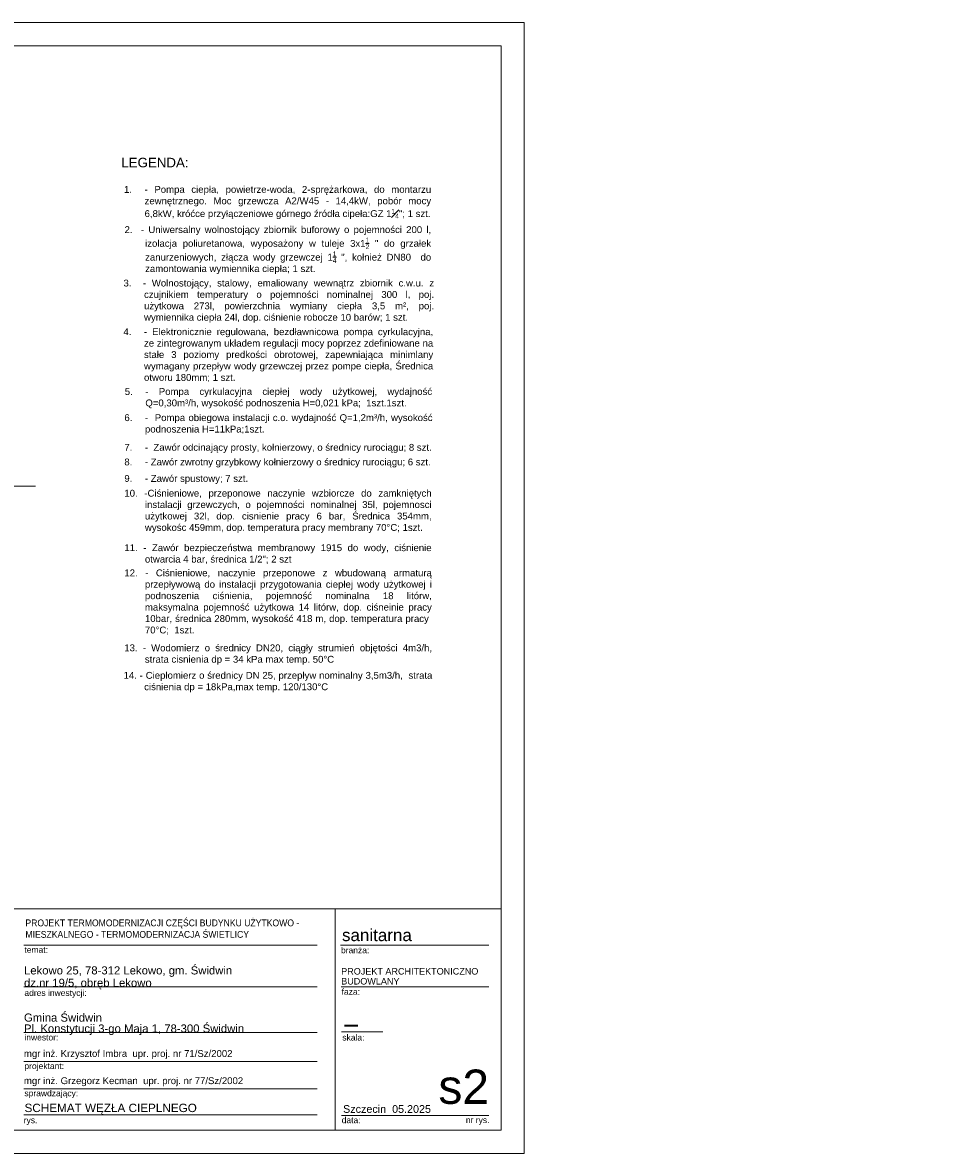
# Model space of a CAD drawing. Header units: millimetres. Extents: x -53211 to 165, y -26563 to 3137.
# Tile 15 of 15: x -24382 to 165, y -26563 to 3137. Entities that reach past the tile are written whole.
import ezdxf
from ezdxf.lldxf.tags import DXFTag

# ---------------------------------------------------------------- set-up
doc = ezdxf.new("R2010")
doc.units = ezdxf.units.MM
doc.header["$MEASUREMENT"] = 0
doc.layers.add('_TABELA', color=7, linetype='Continuous')
doc.layers.add('IS_Grafika', color=7, linetype='SOLID')
for name, color, linetype, lineweight in [('ARCH TABELA_Nr_Pióra__1', 252, 'Continuous', 25), ('ARCH TABELA_Nr_Pióra__21', 252, 'Continuous', 9), ('ARCH TABELA_Nr_Pióra__7', 252, 'Continuous', 13), ('Přívodní potrubí', 1, 'Continuous', 9), ('Urządzenia - Armatura', 7, 'Continuous', 9)]:
    doc.layers.add(name, color=color, linetype=linetype, lineweight=lineweight)
doc.styles.add('GENERATED_STYLE_5', font='txt')
doc.styles.add('GENERATED_STYLE_7', font='arial.ttf')
doc.styles.add('GENERATED_STYLE_9', font='arial.ttf')
doc.styles.get("Standard").update_dxf_attribs({"font": 'ARIAL.TTF'})
tags = doc.linetypes.add('SOLID', pattern=[10, 10, 0]).pattern_tags.tags
tags[6:7] = [DXFTag(74, 4), DXFTag(75, 0), DXFTag(340, '0'), DXFTag(46, 0.0), DXFTag(50, 0.0), DXFTag(44, 0.0), DXFTag(45, 0.0)]
tags[4:5] = [DXFTag(74, 4), DXFTag(75, 0), DXFTag(340, '0'), DXFTag(46, 0.0), DXFTag(50, 0.0), DXFTag(44, 0.0), DXFTag(45, 0.0)]

msp = doc.modelspace()

# ---------------------------------------------------------------- hatches: boundary and pattern name
at = {"layer": 'Urządzenia - Armatura'}
msp.add_hatch(color=256, dxfattribs=at).paths.add_polyline_path([(165, 156), (165, 156), (165, 155), (165, 155)])

# ---------------------------------------------------------------- linework, layer by layer
at = {"layer": '_TABELA', "color": 7, "lineweight": 15}
for p, q in [((-11211, 3137), (-53211, 3137)), ((-11211, 3137), (-11211, -26563)), ((-11811, 2527), (-50711, 2527)), ((-11811, -25953), (-11811, 2527)), ((-50711, -25953), (-11811, -25953)), ((-53211, -26563), (-11211, -26563))]:
    msp.add_line(p, q, dxfattribs=at)
at = {"layer": 'ARCH TABELA_Nr_Pióra__21', "color": 0, "linetype": 'Continuous'}
for p, q in [((-29311, -20142), (-11811, -20142)), ((-16173, -20142), (-16173, -25953)), ((-11811, -20142), (-11811, -25953)), ((-24346, -21098), (-16646, -21098)), ((-16034, -21098), (-12135, -21098)), ((-24346, -22192), (-16646, -22192)), ((-16016, -22192), (-12135, -22192)), ((-24346, -23392), (-16646, -23392)), ((-16005, -23374), (-14925, -23374)), ((-24346, -24152), (-16646, -24152)), ((-24346, -24866), (-16646, -24866)), ((-24346, -25553), (-16646, -25553)), ((-16005, -25571), (-13723, -25571)), ((-13723, -25571), (-12135, -25571)), ((-11811, -25953), (-24418, -25953))]:
    msp.add_line(p, q, dxfattribs=at)
at = {"layer": 'Přívodní potrubí', "color": 0, "lineweight": 15}
msp.add_lwpolyline([(-25303, -9039), (-24043, -9039)], dxfattribs=at)

# ---------------------------------------------------------------- texts
at = {"lineweight": 15, "char_height": 180, "attachment_point": 1}
for s, insert, width in [('\\pxi-3,l4,qjt4;\\A1;1.^I- Pompa ciepła, powietrze-woda, 2-sprężarkowa, do montarzu zewnętrznego. Moc grzewcza A2/W45 - 14,4kW, pobór mocy 6,8kW, króćce przyłączeniowe górnego źródła cipeła:GZ 1{\\H0.7x;\\S1#4;}"; 1 szt.', (-21899, -1154), 8221.62), ('\\pxi-3,l4,qjt4;\\A1;2.  - Uniwersalny wolnostojący zbiornik buforowy o pojemności 200 l, izolacja poliuretanowa, wyposażony w tuleje 3x1{\\H0.7x;\\S1/2;} " do grzałek zanurzeniowych, złącza wody grzewczej 1{\\H0.7000000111x;\\S1/4;} ", kołnież DN80  do zamontowania wymiennika ciepła; 1 szt.', (-21885, -2210), 8207.05), ('\\pxi-3,l4,qjt4;\\A1;3.  - Wolnostojący, stalowy, emaliowany wewnątrz zbiornik c.w.u. z czujnikiem temperatury o pojemności nominalnej 300 l, poj. użytkowa 273l, powierzchnia wymiany ciepła 3,5 m², poj. wymiennika ciepła 24l, dop. ciśnienie robocze 10 barów; 1 szt.', (-21913, -3613), 8311.66), ('\\pxi-3,l4,qjt4;\\A1;4. ^I- Elektronicznie regulowana, bezdławnicowa pompa cyrkulacyjna, ze zintegrowanym układem regulacji mocy poprzez zdefiniowane na stałe 3 poziomy predkości obrotowej, zapewniająca minimlany wymagany przepływ wody grzewczej przez pompe ciepła, Średnica otworu 180mm; 1 szt.', (-21914, -4892), 8289.53), ('\\pxi-3,l4,qjt4;\\A1;5. ^I- Pompa cyrkulacyjna ciepłej wody użytkowej, wydajność Q=0,30m³/h, wysokość podnoszenia H=0,021 kPa;  1szt.1szt.', (-21879, -6462), 8226.21), ('\\pxi-3,l4,qjt4;\\A1;6. ^I-  Pompa obiegowa instalacji c.o. wydajność Q=1,2m³/h, wysokość podnoszenia H=11kPa;1szt.', (-21889, -7149), 8247.85), ('\\pxi-3,l4,qjt4;\\A1;7.  ^I-  Zawór odcinający prosty, kołnierzowy, o średnicy rurociągu; 8 szt.\\P', (-21890, -7929), 10608.45), ('\\pxi-3,l4,qjt4;\\A1;8.  ^I- Zawór zwrotny grzybkowy kołnierzowy o średnicy rurociągu; 6 szt. \\P', (-21890, -8313), 10688.77), ('\\pxi-3,l4,qjt4;\\A1;9. ^I- Zawór spustowy; 7 szt.', (-21890, -8745), 10026.21), ('\\pxi-3,l4,qjt4;\\A1;10. -Ciśnieniowe, przeponowe naczynie wzbiorcze do zamkniętych instalacji grzewczych, o pojemności nominalnej 35l, pojemnosci użytkowej 32l, dop. cisnienie pracy 6 bar, Średnica 354mm, wysokośc 459mm, dop. temperatura pracy membrany 70%%dC; 1szt.\\P', (-21890, -9133), 8223.6), ('\\pxi-3,l4,qjt4;{\\A1;11. }- Zawór bezpieczeństwa membranowy 1915 do wody, ciśnienie otwarcia 4 bar, średnica 1/2"; 2 szt', (-21890, -10565), 8223.6), ('\\pxi-3,l4,qjt4;\\A1;12. - Ciśnieniowe, naczynie przeponowe z wbudowaną armaturą przepływową do instalacji przygotowania ciepłej wody użytkowej i podnoszenia ciśnienia, pojemność nominalna 18 litórw, maksymalna pojemność użytkowa 14 litórw, dop. ciśneinie pracy 10bar, średnica 280mm, wysokość 418 m, dop. temperatura pracy  70%%dC;  1szt.', (-21890, -11226), 8230.02), ('\\pxi-3,l4,qjt4;13. - Wodomierz o średnicy DN20, ciągły strumień objętości 4m3/h, strata cisnienia dp = 34 kPa max temp. 50%%dC', (-21892, -13195), 8237.67), ('\\pxi-3,l4,qjt4;14. - Ciepłomierz o średnicy DN 25, przepływ nominalny 3,5m3/h,  strata ciśnienia dp = 18kPa,max temp. 120/130%%dC', (-21910, -13917), 8263.82)]:
    msp.add_mtext(s, dxfattribs=dict(at, insert=insert, width=width))
at = {"layer": 'ARCH TABELA_Nr_Pióra__1', "color": 0, "linetype": 'Continuous', "insert": (-24308, -20903), "char_height": 180, "width": 7819.1, "attachment_point": 7, "line_spacing_factor": 1.005757, "style": 'GENERATED_STYLE_5'}
msp.add_mtext('\\pt22543.3;\\fArial|b0|i0|c238;\\W0.9;PROJEKT TERMOMODERNIZACJI CZĘŚCI BUDYNKU UŻYTKOWO - MIESZKALNEGO - TERMOMODERNIZACJA ŚWIETLICY', dxfattribs=at)
at = {"layer": 'ARCH TABELA_Nr_Pióra__1', "color": 0, "linetype": 'Continuous', "insert": (-24332, -25258), "char_height": 220, "attachment_point": 1, "style": 'GENERATED_STYLE_9'}
msp.add_mtext('SCHEMAT WĘZŁA CIEPLNEGO', dxfattribs=at)
at = {"layer": 'ARCH TABELA_Nr_Pióra__21', "color": 0, "linetype": 'Continuous', "insert": (-24346, -23453), "char_height": 212.77, "attachment_point": 7, "line_spacing_factor": 0.807442, "style": 'GENERATED_STYLE_7'}
msp.add_mtext('{Gmina Świdwin\\PPl. Konstytucji 3-go Maja 1, 78-300 Świdwin}', dxfattribs=at)
at = {"layer": 'ARCH TABELA_Nr_Pióra__7', "color": 0, "linetype": 'Continuous', "attachment_point": 1, "style": 'GENERATED_STYLE_7'}
for s, insert, char_height, width in [('sanitarna', (-15995, -20669), 319.2, 3639.4), ('mgr inż. Krzysztof Imbra  \\fArial|b0|i0|c238;upr. proj. nr 71/Sz/2002', (-24348, -23850), 180, 6421.97), ('mgr inż. Grzegorz Kecman  \\fArial|b0|i0|c238;upr. proj. nr 77/Sz/2002', (-24348, -24564), 180, 6421.97)]:
    msp.add_mtext(s, dxfattribs=dict(at, insert=insert, char_height=char_height, width=width))
at = {"layer": 'ARCH TABELA_Nr_Pióra__7', "color": 0, "linetype": 'Continuous', "style": 'GENERATED_STYLE_7'}
for s, insert, char_height, attachment_point in [('{temat:}', (-24335, -21135), 159.6, 1), ('{branża:}', (-16022, -21147), 159.6, 1), ('{adres inwestycji:}', (-24335, -22268), 159.58, 1), ('{faza:}', (-16005, -22237), 159.6, 1), ('{inwestor:}', (-24335, -23437), 159.58, 1), ('{skala:}', (-15987, -23439), 159.6, 1), ('\\W2.6;-', (-15997, -22963), 400, 1), ('{projektant:}', (-24335, -24188), 159.58, 1), ('s2', (-12135, -24362), 900, 3), ('sprawdzający:', (-24335, -24903), 159.58, 1), ('{Szczecin  05.2025}', (-15966, -25296), 202.13, 1), ('{rys.}', (-24353, -25610), 159.6, 1), ('{data:}', (-16003, -25610), 159.6, 1), ('{nr rys.}', (-12742, -25607), 159.6, 1)]:
    msp.add_mtext(s, dxfattribs=dict(at, insert=insert, char_height=char_height, attachment_point=attachment_point))
for s, insert, char_height, attachment_point, line_spacing_factor in [('{Lekowo 25, 78-312 Lekowo, gm. Świdwin\\Pdz.nr 19/5, obręb Lekowo}', (-24346, -22253), 212.77, 7, 0.918867), ('{PROJEKT ARCHITEKTONICZNO\\PBUDOWLANY}', (-16016, -21696), 170, 1, 0.923713)]:
    msp.add_mtext(s, dxfattribs=dict(at, insert=insert, char_height=char_height, attachment_point=attachment_point, line_spacing_factor=line_spacing_factor))
at = {"layer": 'IS_Grafika', "lineweight": 15, "ltscale": 10, "insert": (-21790, -667), "char_height": 250, "width": 1892.55, "attachment_point": 7}
msp.add_mtext('LEGENDA:', dxfattribs=at)

doc.saveas('drawing.dxf')
